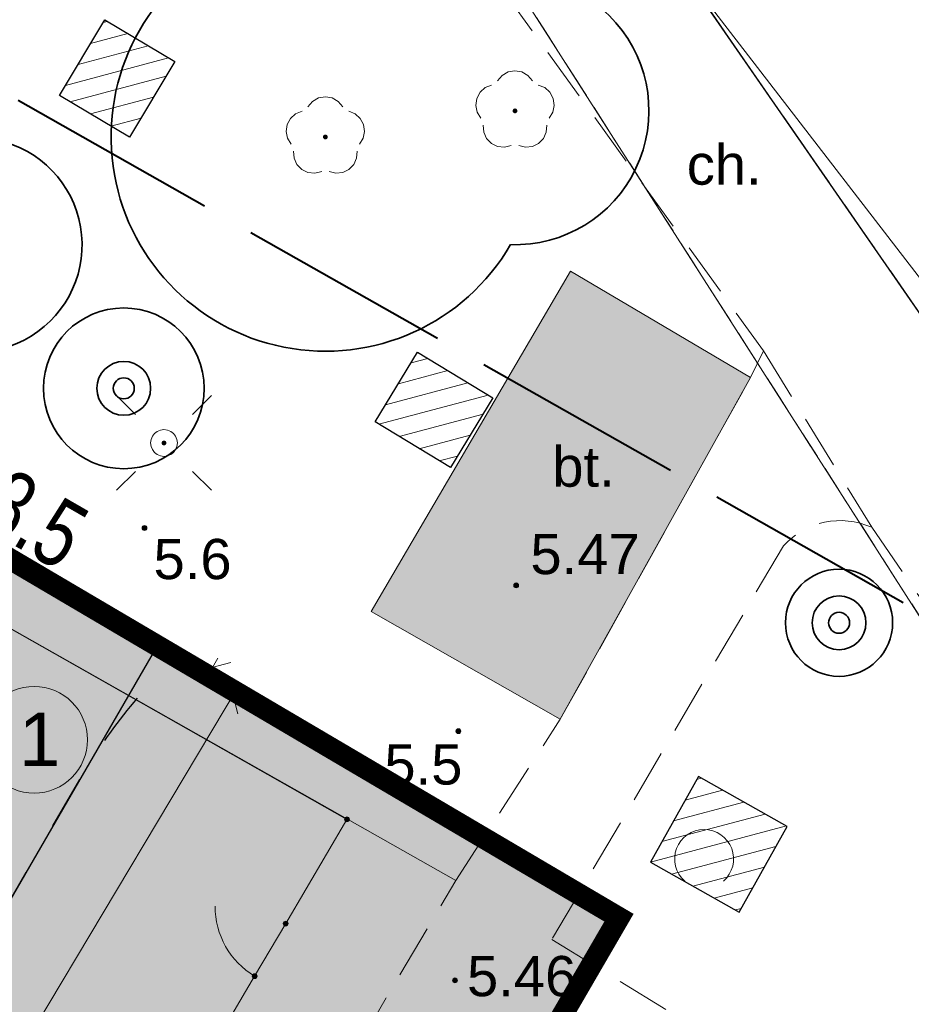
# Model space of a CAD drawing. Extents: x 5477758 to 5478338, y 5918274 to 5918502.
# Tile 142 of 155: x 5477954 to 5477971, y 5918457 to 5918475. Entities that reach past the tile are written whole.
import ezdxf
from ezdxf.enums import TextEntityAlignment as Align

# ---------------------------------------------------------------- set-up
doc = ezdxf.new("R2010")
doc.units = 0
doc.header["$PDSIZE"] = 0.75
for name, pattern in [('budynki akt$0$DASHED', [19.05, 12.7, -6.35]), ('PRZER1-1', [2, 1, -1]), ('PRZER2-1', [3, 2, -1]), ('PRZER3-1', [4, 3, -1]), ('PRZER4-1', [5, 4, -1])]:
    doc.linetypes.add(name, pattern=pattern)
doc.layers.get('0').update_dxf_attribs({"linetype": 'CONTINUOUS', "lineweight": 13})
doc.layers.get('Defpoints').update_dxf_attribs({"linetype": 'CONTINUOUS'})
for name, color, linetype, lineweight in [('000_wymiarowanie ', 7, 'CONTINUOUS', 0), ('0_granica 10m od okien', 7, 'CONTINUOUS', 0), ('0_NAWIERZCHNIA BEZPIECZNA Z PIASKU PŁUKANEGO', 35, 'CONTINUOUS', 0), ('0_NAWIERZCHNIA UTWARDZONA_CHODNIK', 254, 'CONTINUOUS', 0), ('0_opis zabawek', 7, 'CONTINUOUS', 18), ('0_PROJEKTOWANA ZIELEŃ NISKA-TRAWA', 63, 'CONTINUOUS', 0), ('0_PROJEKTOWANE OGRODZENIE', 7, 'CONTINUOUS', 0), ('0_ZIELEŃ NISKA ISTNIEJACA', 76, 'CONTINUOUS', 0), ('A_GRANICA OPRACOWANIA', 7, 'CONTINUOUS', 0), ('GESDZI', 7, 'CONTINUOUS', 18), ('GESUZY', 96, 'PRZER1-1', 18), ('GSLINN', 7, 'CONTINUOUS', 18), ('GSLKRW', 7, 'CONTINUOUS', 25), ('GSPRDL', 96, 'CONTINUOUS', 18), ('GSSINN', 7, 'CONTINUOUS', 18), ('GSSINN_O', 7, 'CONTINUOUS', 18), ('GSSKOA', 7, 'PRZER3-1', 18), ('GSSKOD', 7, 'PRZER2-1', 18), ('GSSKOD_O', 7, 'PRZER2-1', 18), ('GULGPR', 2, 'CONTINUOUS', 18), ('GUPELA', 7, 'CONTINUOUS', 18), ('OT_Rzedna', 7, 'CONTINUOUS', 18), ('pomiar', 7, 'CONTINUOUS', 18), ('wysokosci', 7, 'CONTINUOUS', 18), ('zakres', 150, 'PRZER4-1', 50), ('ZZ_drzewo-nanoszone-recznie', 24, 'CONTINUOUS', 35), ('ZZ_grupa', 60, 'CONTINUOUS', 30), ('ZZ_grupa-krzewow-szraf', 60, 'CONTINUOUS', 13), ('ZZ_korona', 94, 'CONTINUOUS', 35)]:
    doc.layers.add(name, color=color, linetype=linetype, lineweight=lineweight)
doc.styles.add('Arial', font='arial.ttf')
doc.styles.add('GEO-INFO', font='arial.ttf')
doc.styles.add('narrow b. maly', font='ARIALN.TTF', dxfattribs={"width": 0.9})
doc.dimstyles.new('1-5', dxfattribs={"dimscale": 0, "dimtxt": 1.25, "dimasz": 0.5, "dimexe": 0.2, "dimexo": 5, "dimgap": 0.1, "dimtad": 1, "dimzin": 9, "dimdsep": 46, "dimtxsty": 'narrow b. maly', "dimblk": 'OBLIQUE', "dimcen": 0.5, "dimdle": 0.2, "dimadec": 0, "dimazin": 0, "dimtfac": 1, "dimtdec": 1, "dimtix": 1, "dimtmove": 2, "dimatfit": 3, "dimfxl": 0, "dimtolj": 1, "dimtzin": 0, "dimlwd": -1, "dimlwe": -1, "dimarcsym": 0})
pattern_1 = [(194.933, (5477837.84446, 5918344.9947), (0.08181636, -0.30677734), [])]

# ---------------------------------------------------------------- blocks, each defined once
blk = doc.blocks.new('SPDLP')
blk.add_hatch(color=0).paths.add_polyline_path([(0, -0.09), (0.027812, -0.085595), (0.052901, -0.072812), (0.072812, -0.052901), (0.085595, -0.027812), (0.09, 0), (0.085595, 0.027812), (0.072812, 0.052901), (0.052901, 0.072812), (0.027812, 0.085595), (0, 0.09), (-0.027812, 0.085595), (-0.052901, 0.072812), (-0.072812, 0.052901), (-0.085595, 0.027812), (-0.09, 0), (-0.085595, -0.027812), (-0.072812, -0.052901), (-0.052901, -0.072812), (-0.027812, -0.085595)])
at = {"color": 0}
for points in [[(-0.648554, 1.126667), (-0.481106, 1.325358), (-0.255912, 1.454989), (0, 1.5), (0.255912, 1.454989), (0.481106, 1.325358), (0.648554, 1.126667)], [(-1.271938, -0.268652), (-1.40916, -0.048001), (-1.462858, 0.20623), (-1.426585, 0.463525), (-1.304695, 0.693003), (-1.11182, 0.867117), (-0.871109, 0.964971)], [(0.871109, 0.964971), (1.11182, 0.867117), (1.304695, 0.693003), (1.426585, 0.463525), (1.462858, 0.20623), (1.40916, -0.048001), (1.271938, -0.268652)], [(-0.137547, -1.292703), (-0.389802, -1.355024), (-0.648184, -1.327532), (-0.881678, -1.213525), (-1.062258, -1.026689), (-1.168249, -0.78945), (-1.186929, -0.530282)], [(1.186929, -0.530282), (1.168249, -0.78945), (1.062258, -1.026689), (0.881678, -1.213525), (0.648184, -1.327532), (0.389802, -1.355024), (0.137547, -1.292703)]]:
    blk.add_lwpolyline(points, dxfattribs=at)
blk = doc.blocks.new('OTRN')
at = {"linetype": 'Continuous', "lineweight": 13}
blk.add_hatch(color=0, dxfattribs=at).paths.add_polyline_path([(0, -0.091, 1), (0, 0.091, 1)])
at = {"color": 0, "linetype": 'Continuous', "lineweight": 13}
blk.add_circle((0, 0), 0.0906, dxfattribs=at)
blk = doc.blocks.new('KTOK04_500')
at = {"color": 0, "linetype": 'Continuous', "lineweight": 13}
blk.add_arc((3, 0), 3, 119.9816, 180, dxfattribs=at)
blk = doc.blocks.new('OTZK_1')
at = {"color": 0, "linetype": 'Continuous', "lineweight": 18}
blk.add_arc((0, 0), 1.1, 311.1859, 228.8141, dxfattribs=at)
blk = doc.blocks.new('SUEO')
blk.add_hatch(color=0).paths.add_polyline_path([(-0.002174, 0.089974), (0.023762, 0.086807), (0.042561, 0.0793), (0.060131, 0.066965), (0.076266, 0.047786), (0.086234, 0.025762), (0.089972, 0.002226), (0.088646, -0.015553), (0.081114, -0.038994), (0.066834, -0.060276), (0.049699, -0.075033), (0.027576, -0.085671), (0.004027, -0.08991), (-0.019639, -0.087831), (-0.040932, -0.080154), (-0.059082, -0.067892), (-0.073734, -0.051607), (-0.08374, -0.032979), (-0.089221, -0.011817), (-0.089063, 0.012951), (-0.082571, 0.035806), (-0.069528, 0.057148), (-0.048957, 0.075519), (-0.026898, 0.085887)])
at = {"color": 0}
for points in [[(-1.767767, 1.767767), (-1.06066, 1.06066)], [(1.767767, 1.767767), (1.06066, 1.06066)], [(-1.767767, -1.767767), (-1.06066, -1.06066)], [(1.767767, -1.767767), (1.06066, -1.06066)]]:
    blk.add_lwpolyline(points, dxfattribs=at)
blk = doc.blocks.new('OKRAG_PELNY')
at = {"color": 0}
blk.add_lwpolyline([(0, 0.5), (0.12941, 0.482963), (0.25, 0.433013), (0.353553, 0.353553), (0.433013, 0.25), (0.482963, 0.12941), (0.5, 0), (0.482963, -0.12941), (0.433013, -0.25), (0.353553, -0.353553), (0.25, -0.433013), (0.12941, -0.482963), (0, -0.5), (-0.12941, -0.482963), (-0.25, -0.433013), (-0.353553, -0.353553), (-0.433013, -0.25), (-0.482963, -0.12941), (-0.5, 0), (-0.482963, 0.12941), (-0.433013, 0.25), (-0.353553, 0.353553), (-0.25, 0.433013), (-0.12941, 0.482963)], close=True, dxfattribs=at)
blk = doc.blocks.new('drzewo-odreczne')
at = {"layer": 'ZZ_drzewo-nanoszone-recznie', "linetype": 'Continuous'}
for radius in [0.502, 0.196]:
    blk.add_circle((0, 0), radius, dxfattribs=at)
blk = doc.blocks.new('_Oblique')
at = {"color": 0, "linetype": 'ByBlock', "lineweight": -2}
blk.add_line((-0.5, -0.5), (0.5, 0.5), dxfattribs=at)
blk = doc.blocks.new('*D68')
at = {"layer": '000_wymiarowanie ', "color": 0, "linetype": 'ByBlock'}
for p, q in [((5477950.587, 5918467.268), (5477950.686, 5918467.441)), ((5477950.413, 5918467.368), (5477958.125, 5918462.924)), ((5477957.952, 5918463.024), (5477958.052, 5918463.197))]:
    blk.add_line(p, q, dxfattribs=at)
at = {"layer": 'Defpoints', "color": 0}
for p in [(5477949.991, 5918466.234), (5477957.952, 5918463.024), (5477957.356, 5918461.99)]:
    blk.add_point(p, dxfattribs=at)
at = {"layer": '000_wymiarowanie ', "color": 0, "xscale": 0.5, "yscale": 0.5, "zscale": 0.5}
for p, rotation in [((5477950.587, 5918467.268), 150.0482182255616), ((5477957.952, 5918463.024), 330.0482182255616)]:
    blk.add_blockref('_Oblique', p, dxfattribs=dict(at, rotation=rotation))
at = {"layer": '000_wymiarowanie ', "color": 0, "insert": (5477954.638, 5918465.786), "char_height": 1.25, "attachment_point": 5, "rotation": 330.0482, "style": 'narrow b. maly'}
blk.add_mtext('\\A1;8.5', dxfattribs=at)
blk = doc.blocks.new('*D80')
at = {"layer": '000_wymiarowanie ', "color": 0, "linetype": 'ByBlock'}
for p, q in [((5477958.441, 5918462.673), (5477949.006, 5918446.874)), ((5477958.338, 5918462.502), (5477958.166, 5918462.604)), ((5477949.108, 5918447.046), (5477948.936, 5918447.148))]:
    blk.add_line(p, q, dxfattribs=at)
at = {"layer": 'Defpoints', "color": 0, "lineweight": -2}
for p in [(5477959.061, 5918462.07), (5477949.108, 5918447.046), (5477949.831, 5918446.614)]:
    blk.add_point(p, dxfattribs=at)
at = {"layer": '000_wymiarowanie ', "color": 0, "xscale": 0.5, "yscale": 0.5, "zscale": 0.5}
for p, rotation in [((5477958.338, 5918462.502), 59.15597739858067), ((5477949.108, 5918447.046), 239.1559773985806)]:
    blk.add_blockref('_Oblique', p, dxfattribs=dict(at, rotation=rotation))
at = {"layer": '000_wymiarowanie ', "color": 0, "insert": (5477953.089, 5918455.152), "char_height": 1.25, "attachment_point": 5, "rotation": 59.156, "style": 'narrow b. maly'}
blk.add_mtext('\\A1;18', dxfattribs=at)

msp = doc.modelspace()

# ---------------------------------------------------------------- hatches: boundary and pattern name
at = {"layer": '0_NAWIERZCHNIA BEZPIECZNA Z PIASKU PŁUKANEGO'}
msp.add_hatch(color=256, dxfattribs=at).paths.add_polyline_path([(5477943.435, 5918450.298), (5477943.299, 5918450.376), (5477942.959, 5918453.455), (5477950.692, 5918466.889), (5477956.869, 5918463.337), (5477947.851, 5918447.759)])
at = {"layer": '0_NAWIERZCHNIA UTWARDZONA_CHODNIK'}
msp.add_hatch(color=256, dxfattribs=at).paths.add_polyline_path([(5477962.493, 5918459.043), (5477957.044, 5918449.527), (5477951.796, 5918440.362), (5477947.988, 5918433.712), (5477937.075, 5918428.498), (5477936.605, 5918428.29), (5477938.473, 5918427.16), (5477943.438, 5918429.127), (5477945.135, 5918429.94), (5477945.396, 5918429.792), (5477945.658, 5918429.644), (5477944.382, 5918427.315), (5477942.909, 5918424.629), (5477944.585, 5918423.669), (5477946.91, 5918427.756), (5477947.596, 5918427.361), (5477965.541, 5918458.35), (5477963.011, 5918459.841)])
at = {"layer": '0_PROJEKTOWANA ZIELEŃ NISKA-TRAWA'}
for points in [[(5477964.635, 5918470.422), (5477960.917, 5918464.068), (5477964.446, 5918462.055), (5477967.996, 5918468.433)], [(5477942.306, 5918430.997), (5477947.983, 5918433.703), (5477949.436, 5918436.242), (5477953.903, 5918444.042), (5477959.215, 5918453.318), (5477962.493, 5918459.043), (5477948.916, 5918466.833), (5477947.646, 5918464.613), (5477946.342, 5918462.333), (5477945.486, 5918462.774), (5477939.44, 5918452.148), (5477938.387, 5918450.296), (5477937.482, 5918448.706), (5477936.617, 5918447.185), (5477937.415, 5918446.75), (5477934.243, 5918441.209), (5477930.138, 5918434.043), (5477929.384, 5918432.886), (5477929.711, 5918432.688), (5477936.098, 5918428.824), (5477936.372, 5918428.658), (5477936.822, 5918428.386)]]:
    msp.add_hatch(color=256, dxfattribs=at).paths.add_polyline_path(points)
at = {"layer": '0_ZIELEŃ NISKA ISTNIEJACA'}
msp.add_hatch(color=256, dxfattribs=at).paths.add_polyline_path([(5477924.666, 5918437.385), (5477923.692, 5918435.686), (5477947.085, 5918422.232), (5477949.411, 5918426.304), (5477947.596, 5918427.361), (5477964.141, 5918455.941), (5477965.541, 5918458.35), (5477962.976, 5918459.861), (5477946.654, 5918469.478), (5477945.054, 5918470.42), (5477943.997, 5918471.043), (5477933.005, 5918451.912), (5477933.004, 5918451.909)])
at = {"layer": 'ZZ_grupa-krzewow-szraf'}
h = msp.add_hatch(dxfattribs=at)
h.set_pattern_fill('ANSI31', color=256, scale=0.1, angle=90)
h.set_pattern_definition(pattern_1)
h.paths.add_polyline_path([(5477955.099, 5918473.702), (5477956.406, 5918472.921), (5477957.248, 5918474.332), (5477955.941, 5918475.112)])
h = msp.add_hatch(dxfattribs=at)
h.set_pattern_fill('ANSI31', color=256, scale=0.1, angle=90)
h.set_pattern_definition(pattern_1)
h.paths.add_polyline_path([(5477960.991, 5918467.606), (5477962.394, 5918466.752), (5477963.186, 5918468.053), (5477961.782, 5918468.907)])
h = msp.add_hatch(dxfattribs=at)
h.set_pattern_fill('ANSI31', color=256, scale=0.1, angle=90)
h.set_pattern_definition(pattern_1)
h.paths.add_polyline_path([(5477966.127, 5918459.385), (5477967.784, 5918458.456), (5477968.68, 5918460.055), (5477967.023, 5918460.984)])

# ---------------------------------------------------------------- linework, layer by layer
at = {"layer": '0_granica 10m od okien', "color": 1, "linetype": 'PRZER1-1', "lineweight": 30}
msp.add_lwpolyline([(5477955.6, 5918461.143, -0.040428), (5477956.549, 5918462.449)], format="xyb", dxfattribs=at)
msp.add_lwpolyline([(5477938.942, 5918432.371), (5477955.6, 5918461.143)], dxfattribs=at)
at = {"layer": '0_opis zabawek', "lineweight": 0}
msp.add_circle((5477954.624, 5918461.672), 0.996, dxfattribs=at)
at = {"layer": '0_PROJEKTOWANE OGRODZENIE', "lineweight": 30}
msp.add_lwpolyline([(5477942.959, 5918453.455), (5477950.692, 5918466.889), (5477956.869, 5918463.337), (5477947.851, 5918447.759), (5477943.435, 5918450.298), (5477943.299, 5918450.376), (5477942.959, 5918453.455)], dxfattribs=at)
at = {"layer": 'A_GRANICA OPRACOWANIA', "color": 1, "linetype": 'budynki akt$0$DASHED', "ltscale": 0.1, "const_width": 0.4}
msp.add_lwpolyline([(5477924.666, 5918437.385), (5477923.68, 5918435.693), (5477947.085, 5918422.232), (5477949.411, 5918426.304), (5477947.596, 5918427.361), (5477964.141, 5918455.941), (5477965.541, 5918458.35), (5477956.078, 5918463.925), (5477947.799, 5918468.803), (5477947.799, 5918468.803), (5477943.997, 5918471.043), (5477943.489, 5918470.182), (5477933.716, 5918453.151), (5477933.004, 5918451.909), (5477924.666, 5918437.385)], dxfattribs=at)
at = {"layer": 'GESDZI', "color": 7, "linetype": 'Continuous', "lineweight": 18}
for points in [[(5477956.852, 5918483.668), (5477963.46, 5918476), (5477971.4, 5918463.59), (5477981.759, 5918442.93)], [(5477981.759, 5918442.93), (5477971.4, 5918463.59), (5477963.46, 5918476), (5477956.852, 5918483.668)]]:
    msp.add_lwpolyline(points, dxfattribs=at)
at = {"layer": 'GESUZY', "color": 96, "linetype": 'PRZER1-1', "lineweight": 18, "ltscale": 0.5}
for points in [[(5477956.852, 5918483.668), (5477963.46, 5918476), (5477971.4, 5918463.59), (5477981.759, 5918442.93)], [(5477981.759, 5918442.93), (5477971.4, 5918463.59), (5477963.46, 5918476), (5477956.852, 5918483.668)]]:
    msp.add_lwpolyline(points, dxfattribs=at)
at = {"layer": 'GSLINN', "color": 7, "linetype": 'Continuous', "lineweight": 18}
msp.add_lwpolyline([(5477948.233, 5918467.115), (5477962.493, 5918459.043)], dxfattribs=at)
at = {"layer": 'GSLKRW', "color": 7, "linetype": 'Continuous', "lineweight": 25}
msp.add_lwpolyline([(5477984.675, 5918448.07, 0.085053), (5477983.326, 5918451.046), (5477978.858, 5918458.003), (5477972.884, 5918467.137), (5477964.404, 5918479.383)], format="xyb", dxfattribs=at)
at = {"layer": 'GSSINN', "color": 7, "linetype": 'Continuous', "lineweight": 18}
msp.add_lwpolyline([(5477964.635, 5918470.422), (5477967.996, 5918468.433), (5477964.446, 5918462.055), (5477960.917, 5918464.068)], close=True, dxfattribs=at)
at = {"layer": 'GSSKOA', "color": 7, "linetype": 'PRZER3-1', "lineweight": 18, "ltscale": 0.5}
msp.add_lwpolyline([(5477984.676, 5918448.072, 0.084576), (5477983.33, 5918451.05), (5477978.86, 5918458), (5477972.88, 5918467.14), (5477964.404, 5918479.383)], format="xyb", dxfattribs=at)
at = {"layer": 'GSSKOD', "color": 7, "linetype": 'PRZER2-1', "lineweight": 18, "ltscale": 0.5}
for points in [[(5477957.805, 5918483.128), (5477958.203, 5918482.622), (5477963.336, 5918475.72), (5477968.236, 5918468.933), (5477970.258, 5918465.638), (5477974.812, 5918459.035), (5477978.364, 5918453.259), (5477980.276, 5918449.561), (5477981.34, 5918447.144), (5477982.062, 5918445.034), (5477982.307, 5918443.897)], [(5477924.632, 5918422.726), (5477928.468, 5918424.674), (5477937.092, 5918428.506), (5477941.728, 5918430.721), (5477947.221, 5918436.084), (5477951.574, 5918440.386), (5477956.873, 5918449.535), (5477962.493, 5918459.043), (5477964.446, 5918462.055), (5477967.996, 5918468.433), (5477968.236, 5918468.933)]]:
    msp.add_lwpolyline(points, dxfattribs=at)
for points in [[(5477984.675, 5918448.07, 0.085053), (5477983.326, 5918451.046), (5477978.858, 5918458.003), (5477972.884, 5918467.137), (5477964.404, 5918479.383)], [(5477970.258, 5918465.638, 0.325645), (5477968.612, 5918465.293), (5477964.287, 5918457.946)], [(5477964.287, 5918457.946), (5477974.857, 5918451.467, -0.191303), (5477977.119, 5918444.664, -0.067534), (5477975.879, 5918437.577), (5477970.144, 5918427.702), (5477965.273, 5918420.409), (5477963.954, 5918418.054), (5477956.135, 5918403.788)]]:
    msp.add_lwpolyline(points, format="xyb", dxfattribs=at)
at = {"layer": 'GULGPR', "color": 2, "linetype": 'Continuous', "lineweight": 18}
msp.add_lwpolyline([(5477963.951, 5918479.64), (5477971.628, 5918469.679), (5477977.854, 5918457.317), (5477983.634, 5918446.418), (5477983.67, 5918446.299)], dxfattribs=at)
at = {"layer": 'OT_Rzedna', "color": 7}
for p in [(5477963.623, 5918464.554), (5477962.544, 5918461.832), (5477959.32, 5918458.24), (5477958.74, 5918457.26), (5477962.48, 5918457.18)]:
    msp.add_point(p, dxfattribs=at)
at = {"layer": 'pomiar', "linetype": 'Continuous', "lineweight": 18, "flags": 128}
for points in [[(5477948.233, 5918467.115), (5477960.464, 5918460.186), (5477959.32, 5918458.24)], [(5477946.519, 5918455.814), (5477954.984, 5918450.859), (5477958.74, 5918457.26)]]:
    msp.add_lwpolyline(points, dxfattribs=at)
at = {"layer": 'pomiar', "linetype": 'Continuous', "lineweight": 13, "flags": 128}
msp.add_lwpolyline([(5477958.74, 5918457.26), (5477959.32, 5918458.24)], dxfattribs=at)
at = {"layer": 'zakres', "linetype": 'PRZER4-1', "lineweight": 40}
msp.add_lwpolyline([(5477963.54, 5918377.848), (5477941.504, 5918392.244), (5477979.546, 5918459.295), (5477938.033, 5918482.848), (5477904.167, 5918427.813), (5477915.775, 5918420.837), (5477872.982, 5918351.171), (5477887.852, 5918340.978), (5477923.836, 5918315.921)], close=True, dxfattribs=at)
at = {"layer": 'ZZ_grupa'}
msp.add_lwpolyline([(5477957.248, 5918474.332), (5477956.406, 5918472.921), (5477955.099, 5918473.702), (5477955.941, 5918475.112)], close=True, dxfattribs=at)
at = {"layer": 'ZZ_grupa', "elevation": 10.3}
msp.add_lwpolyline([(5477961.782, 5918468.907), (5477963.186, 5918468.053), (5477962.394, 5918466.752), (5477960.991, 5918467.606)], close=True, dxfattribs=at)
at = {"layer": 'ZZ_grupa'}
msp.add_lwpolyline([(5477966.127, 5918459.385), (5477967.784, 5918458.456), (5477968.68, 5918460.055), (5477967.023, 5918460.984), (5477966.127, 5918459.385)], dxfattribs=at)
at = {"layer": 'ZZ_korona'}
for centre, radius in [((5477956.297, 5918468.233), 1.5), ((5477969.649, 5918463.856), 1)]:
    msp.add_circle(centre, radius, dxfattribs=at)
for centre, radius, start, end in [((5477960.06, 5918472.926, 10.12), 4, 45.8693, 329.8191), ((5477963.6, 5918473.413, 10.12), 2.5, 268.1129, 107.5756), ((5477953.519, 5918470.91), 2, 233.5358, 77.9307)]:
    msp.add_arc(centre, radius, start, end, dxfattribs=at)

# ---------------------------------------------------------------- block references
at = {"layer": 'GSPRDL', "color": 96, "lineweight": 18, "xscale": 0.5, "yscale": 0.5}
for p in [(5477963.6, 5918473.413), (5477960.06, 5918472.926)]:
    msp.add_blockref('SPDLP', p, dxfattribs=at)
at = {"layer": 'GUPELA', "color": 7, "lineweight": 18, "xscale": 0.5, "yscale": 0.5}
for name, p in [('SUEO', (5477957.048, 5918467.213, 10.15)), ('OKRAG_PELNY', (5477957.048, 5918467.213, 10.16))]:
    msp.add_blockref(name, p, dxfattribs=at)
at = {"layer": 'OT_Rzedna', "color": 7, "linetype": 'Continuous', "xscale": 0.5, "yscale": 0.5, "zscale": 0.5}
for p in [(5477956.684, 5918465.625), (5477963.623, 5918464.554), (5477962.544, 5918461.832), (5477960.464, 5918460.186), (5477959.32, 5918458.24), (5477958.74, 5918457.26), (5477962.48, 5918457.18)]:
    msp.add_blockref('OTRN', p, dxfattribs=at)
at = {"layer": 'pomiar', "linetype": 'Continuous', "xscale": 0.5, "yscale": 0.5, "zscale": 0.5}
msp.add_blockref('OTZK_1', (5477967.13, 5918459.448), dxfattribs=at)
at = {"layer": 'pomiar', "linetype": 'Continuous', "xscale": 0.5, "yscale": 0.5, "zscale": 0.5, "rotation": 59.38}
msp.add_blockref('KTOK04_500', (5477958.74, 5918457.26), dxfattribs=at)
at = {"layer": 'ZZ_drzewo-nanoszone-recznie', "rotation": 98.49156574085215}
for p in [(5477956.297, 5918468.233), (5477969.649, 5918463.856)]:
    msp.add_blockref('drzewo-odreczne', p, dxfattribs=at)

# ---------------------------------------------------------------- texts
at = {"layer": '0_opis zabawek', "lineweight": 0, "insert": (5477954.338, 5918462.18), "char_height": 1, "width": 5.1111, "attachment_point": 1, "rotation": 360, "style": 'Arial'}
msp.add_mtext('1', dxfattribs=at)
at = {"layer": 'GSSINN_O', "color": 7, "linetype": 'Continuous', "lineweight": 0, "style": 'GEO-INFO'}
msp.add_text('bt.', height=0.75, dxfattribs=at).set_placement((5477964.879, 5918466.786), align=Align.MIDDLE)
at = {"layer": 'GSSKOD_O', "color": 7, "linetype": 'Continuous', "lineweight": 0, "style": 'GEO-INFO'}
msp.add_text('ch.', height=0.75, dxfattribs=at).set_placement((5477967.505, 5918472.424), align=Align.MIDDLE)
at = {"layer": 'wysokosci', "color": 7, "style": 'GEO-INFO'}
for s, p in [('5.6', (5477956.853, 5918465.421)), ('5.47', (5477963.888, 5918465.514)), ('5.5', (5477961.162, 5918461.586)), ('5.46', (5477962.705, 5918457.635))]:
    msp.add_text(s, height=0.75, dxfattribs=at).set_placement(p, align=Align.TOP_LEFT)

# ---------------------------------------------------------------- dimensions: what is measured, and where the dimension line sits
at = {"layer": '000_wymiarowanie ', "color": 1, "linetype": 'ByBlock'}
for p1, p2, distance, picture, middle in [((5477949.991, 5918466.234), (5477957.356, 5918461.99), 1.193, '*D68', (5477954.638, 5918465.786)), ((5477959.061, 5918462.07), (5477949.831, 5918446.614), -0.842, '*D80', (5477953.089, 5918455.152))]:
    dim = msp.add_aligned_dim(p1=p1, p2=p2, distance=distance, dimstyle='1-5', override={"dimscale": 1, "dimblk": 'Oblique'}, dxfattribs=at)
    dim.commit()
    dim.dimension.update_dxf_attribs({"geometry": picture, "text_midpoint": middle})

doc.saveas('drawing.dxf')
